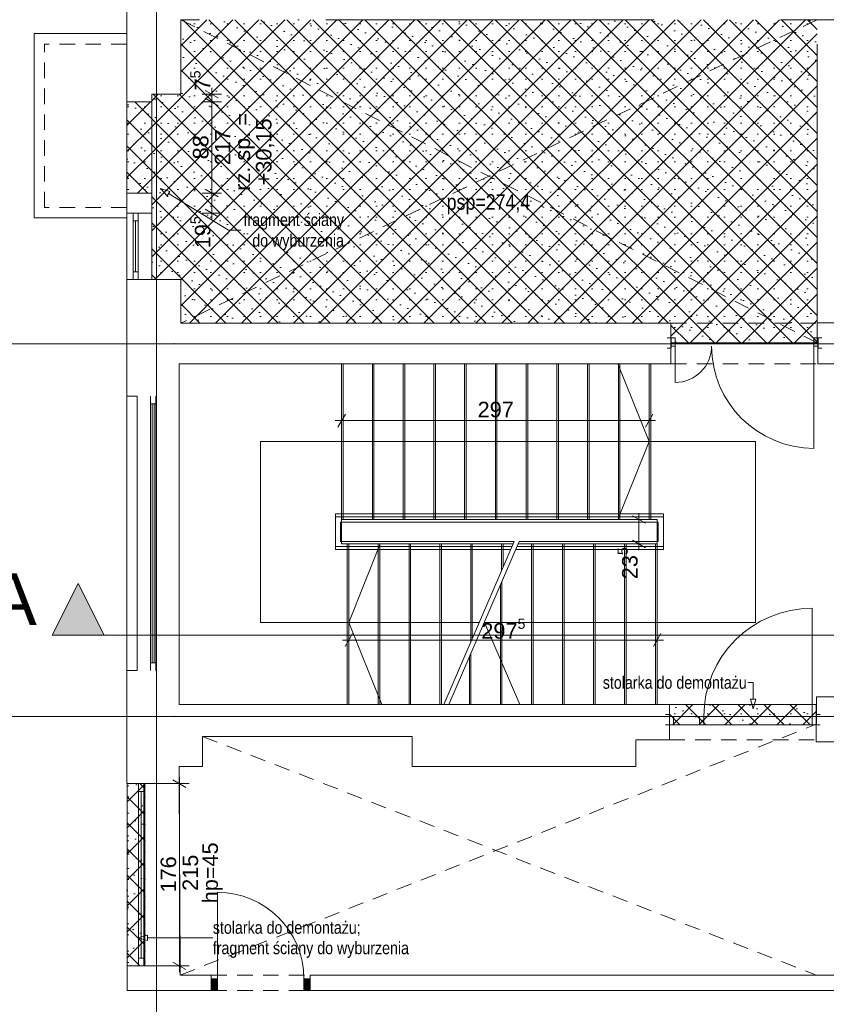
# Paper-space layout 'A-27 ROZBIÓRKI - PIĘTRO 9' of a CAD drawing. Header units: millimetres. Extents: x 0 to 540, y 0 to 297.
# Tile 1 of 6: x 61 to 139, y 50 to 145. Entities that reach past the tile are written whole.
import ezdxf
from ezdxf.xclip import XClip

# ---------------------------------------------------------------- set-up
doc = ezdxf.new("R2010")
doc.units = ezdxf.units.MM
doc.header["$MEASUREMENT"] = 0
doc.header["$XCLIPFRAME"] = 0
for name, pattern in [('ACAD_ISO03W100', [300, 120, -180]), ('DASHDOTX2', [1000, 500, -250, 0, -250]), ('GESTRICHELT2', [93.75, 62.5, -31.25]), ('Przer. długie kreski', [2.5, 1.5, -1])]:
    doc.linetypes.add(name, pattern=pattern)
for name, color, linetype, lineweight, true_color in [('A__balustrada_Nr_pióra__161', 7, 'Continuous', 5, 0x949494), ('A_opis_Nr_pióra__255', 7, 'Continuous', 15, 0x242424), ('A_opis_Nr_pióra__8', 7, 'Continuous', 13, 0x4c4c4c), ('A_osie_Nr_pióra__16', 7, 'Continuous', 5, 0x0f0f0f), ('A_pochwyt_Nr_pióra__161', 7, 'Continuous', 5, 0x949494), ('A_rozbiórki_Nr_pióra__10', 7, 'Continuous', 13, 0x4b4b4b), ('A_schody_Nr_pióra__10', 7, 'Continuous', 13, 0x4b4b4b), ('A_schody_Nr_pióra__4', 7, 'Continuous', 18, 0x4b4b4b), ('A_sufit_Nr_pióra__4', 7, 'Continuous', 18, 0x4b4b4b), ('A_ściany_Nr_pióra__10', 7, 'Continuous', 13, 0x4b4b4b), ('A_ściany_Nr_pióra__19', 7, 'Continuous', 5, 0x191919), ('Okna Archicada_Nr_pióra__19', 7, 'Continuous', 5, 0x191919)]:
    doc.layers.add(name, color=color, linetype=linetype, lineweight=lineweight, true_color=true_color)
for name, color, linetype in [('A_linie przekroju', 7, 'Continuous'), ('A_podrys', 7, 'Continuous'), ('A_rozbiórki', 7, 'Continuous'), ('Drzwi Archicad', 7, 'Continuous')]:
    doc.layers.add(name, color=color, linetype=linetype)
for name, color, linetype, lineweight in [('A_linie przekroju_Nr_pióra__1', 7, 'Continuous', 20), ('A_wymiary_Nr_pióra__1', 7, 'Continuous', 20), ('A_wymiary_Nr_pióra__2', 8, 'Continuous', 13), ('A_ściany_Nr_pióra__1', 7, 'Continuous', 20), ('Drzwi Archicad_Nr_pióra__1', 7, 'Continuous', 20)]:
    doc.layers.add(name, color=color, linetype=linetype, lineweight=lineweight)
doc.styles.add('STYL_AUTOMATYCZNY_1', font='arial.ttf')
doc.styles.add('STYL_AUTOMATYCZNY_2', font='ARIALN.TTF')
doc.styles.add('STYL_AUTOMATYCZNY_4', font='arial.ttf')
pattern_1 = [(45, (-1569.240847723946, -331.6938926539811), (-1.257235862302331, 1.257235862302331), []), (135, (-1569.240847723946, -331.6938926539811), (1.257235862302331, 1.257235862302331), []), (90, (-1570.498083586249, -330.4366567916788), (-1.600200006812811, 0), [0, -1.066800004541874, 0, -1.600200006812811]), (155, (-1569.240847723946, -329.1794209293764), (0.6762737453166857, 1.450273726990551), [0, -0.7823200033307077, 0, -1.351280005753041])]

# ---------------------------------------------------------------- blocks, each defined once
blk = doc.blocks.new('Rysunek_1_1', base_point=(-1569.240847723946, -331.6938926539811))
at = {"layer": 'A_linie przekroju', "linetype": 'Continuous', "lineweight": 0, "true_color": 0x000000}
blk.add_hatch(color=18, dxfattribs=at).paths.add_polyline_path([(63.98426124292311, 85.21364611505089), (68.98426124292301, 85.21364611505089), (66.48426124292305, 90.21364611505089)])
at = {"layer": 'A_rozbiórki', "linetype": 'Continuous', "lineweight": 0, "true_color": 0x4b4b4b}
h = blk.add_hatch(dxfattribs=at)
h.set_pattern_fill('facing_tile_0001', color=251, style=0, pattern_type=2)
h.set_pattern_definition(pattern_1)
h.paths.add_polyline_path([(76.38426162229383, 137.5001577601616), (73.58426135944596, 137.5001577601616), (73.58426135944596, 119.5801740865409), (76.38426162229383, 119.5801740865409), (76.38426162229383, 115.3801741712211), (123.7380913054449, 115.3801741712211), (123.7380913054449, 113.4601584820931), (137.8680917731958, 113.4601584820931), (137.8680917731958, 144.7001588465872), (76.38426162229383, 144.7001588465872)])
h = blk.add_hatch(dxfattribs=at)
h.set_pattern_fill('facing_tile_0001', color=251, style=0, pattern_type=2)
h.set_pattern_definition(pattern_1)
h.paths.add_polyline_path([(71.18426124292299, 127.9509414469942), (73.58426124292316, 127.9509414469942), (73.58426124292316, 136.7509414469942), (71.18426124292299, 136.7509414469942)])
h = blk.add_hatch(dxfattribs=at)
h.set_pattern_fill('facing_tile_0001', color=251, style=0, pattern_type=2)
h.set_pattern_definition(pattern_1)
h.paths.add_polyline_path([(137.781261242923, 78.52017403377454), (123.5846309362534, 78.52017403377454), (123.5846309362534, 76.56015868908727), (137.781261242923, 76.56015868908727)])
h = blk.add_hatch(dxfattribs=at)
h.set_pattern_fill('facing_tile_0001', color=251, style=0, pattern_type=2)
h.set_pattern_definition(pattern_1)
h.paths.add_polyline_path([(71.22426124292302, 70.88017403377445), (71.22426124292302, 53.28017403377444), (72.93126124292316, 53.28017403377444), (72.93126124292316, 70.88017403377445)])
at = {"layer": 'Drzwi Archicad', "linetype": 'Continuous', "lineweight": 0, "true_color": 0xfdfdfd}
for points in [[(79.34126124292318, 52.03017403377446), (79.34126124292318, 50.88017403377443), (79.94126124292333, 50.88017403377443), (79.94126124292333, 52.03017403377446)], [(88.89126124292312, 50.88017403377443), (88.89126124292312, 52.03017403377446), (88.29126124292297, 52.03017403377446), (88.29126124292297, 50.88017403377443)]]:
    blk.add_hatch(color=7, dxfattribs=at).paths.add_polyline_path(points)
at = {"layer": 'A__balustrada_Nr_pióra__161', "color": 252, "linetype": 'Continuous', "lineweight": 5, "true_color": 0x949494}
for p, q in [((91.33125965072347, 93.49017289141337), (91.33125965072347, 96.9601743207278)), ((91.33125965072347, 96.66017385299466), (123.0042607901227, 96.66017385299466)), ((91.83126167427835, 94.2901753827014), (91.83126167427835, 96.16017556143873)), ((91.83126167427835, 96.16017556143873), (122.5042624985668, 96.16017556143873)), ((122.5042624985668, 94.2901753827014), (122.5042624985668, 96.16017556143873)), ((123.0042607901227, 93.49017289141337), (123.0042607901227, 96.9601743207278)), ((91.83126167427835, 94.2901753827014), (108.5917548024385, 94.2901753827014)), ((109.0917530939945, 94.2901753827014), (122.5042624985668, 94.2901753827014)), ((91.33125965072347, 93.79017335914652), (108.3763699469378, 93.79017335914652)), ((108.8763719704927, 93.79017335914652), (123.0042607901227, 93.79017335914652))]:
    blk.add_line(p, q, dxfattribs=at)
at = {"layer": 'A_linie przekroju_Nr_pióra__1', "color": 7, "linetype": 'ACAD_ISO03W100', "lineweight": 20}
blk.add_line((68.98425930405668, 85.21364311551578), (299.9504876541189, 85.21364311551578), dxfattribs=at)
at = {"layer": 'A_linie przekroju_Nr_pióra__1', "color": 7, "linetype": 'Continuous', "lineweight": 20, "flags": 128}
blk.add_lwpolyline([(63.98426124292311, 85.21364611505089), (68.98426124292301, 85.21364611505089), (66.48426124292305, 90.21364611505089)], close=True, dxfattribs=at)
at = {"layer": 'A_opis_Nr_pióra__255', "color": 250, "linetype": 'Continuous', "lineweight": 15, "true_color": 0x242424}
for p, q in [((74.42425943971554, 128.3894684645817), (75.349922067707, 128.1134946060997)), ((74.42425943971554, 128.3894684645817), (75.08792081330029, 127.6876362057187)), ((75.349922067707, 128.1134946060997), (75.08792081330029, 127.6876362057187)), ((75.21892144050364, 127.9005654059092), (80.9921036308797, 124.348687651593)), ((80.9921036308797, 124.348687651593), (82.16752282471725, 124.348687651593)), ((131.6732502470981, 80.6456401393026), (131.1591002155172, 80.6456401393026)), ((131.6732502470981, 79.03973859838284), (131.6732502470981, 80.6456401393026)), ((131.4232511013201, 79.03973859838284), (131.923249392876, 79.03973859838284)), ((131.6732502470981, 78.10672766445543), (131.4232511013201, 79.03973859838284)), ((131.6732502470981, 78.10672766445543), (131.923249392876, 79.03973859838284)), ((72.2369945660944, 55.97839594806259), (73.17000550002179, 56.22839509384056)), ((73.17000550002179, 56.22839509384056), (73.17000550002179, 55.72839680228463)), ((72.2369945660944, 55.97839594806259), (73.17000550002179, 55.72839680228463)), ((73.17000550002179, 55.97839594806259), (77.24690833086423, 55.97839594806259)), ((77.24690833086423, 55.97839594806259), (79.48752586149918, 55.97839594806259))]:
    blk.add_line(p, q, dxfattribs=at)
at = {"layer": 'A_osie_Nr_pióra__16', "color": 250, "linetype": 'DASHDOTX2', "lineweight": 5, "true_color": 0x0f0f0f}
for p, q in [((74.05626195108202, 179.2009603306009), (74.05626195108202, 47.38094290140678)), ((75.7515954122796, 113.380941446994), (55.50051311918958, 113.3809398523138)), ((75.7515937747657, 113.3809389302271), (75.7515954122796, 113.380941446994)), ((299.9504853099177, 113.3809389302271), (75.7515937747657, 113.3809389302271)), ((75.7515954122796, 77.38094144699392), (55.50051311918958, 77.38093970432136)), ((299.9504853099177, 77.38094499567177), (75.7515937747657, 77.38094499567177)), ((75.7515937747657, 77.38094499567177), (75.7515954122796, 77.38094144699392))]:
    blk.add_line(p, q, dxfattribs=at)
for p in [(75.7515954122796, 113.380941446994), (75.7515954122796, 77.38094144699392)]:
    blk.add_point(p, dxfattribs=at)
at = {"layer": 'A_pochwyt_Nr_pióra__161', "color": 252, "linetype": 'Continuous', "lineweight": 5, "true_color": 0x949494}
for p, q in [((91.33125965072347, 96.9601743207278), (123.0042607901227, 96.9601743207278)), ((91.33125965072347, 93.49017289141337), (108.2471420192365, 93.49017289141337)), ((108.7471403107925, 93.49017289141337), (123.0042607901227, 93.49017289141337))]:
    blk.add_line(p, q, dxfattribs=at)
at = {"layer": 'A_rozbiórki_Nr_pióra__10', "color": 251, "linetype": 'ACAD_ISO03W100', "lineweight": 13, "true_color": 0x4b4b4b, "flags": 128}
for points in [[(76.38426162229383, 137.5001577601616), (73.58426135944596, 137.5001577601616), (73.58426135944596, 119.5801740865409), (76.38426162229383, 119.5801740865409), (76.38426162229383, 115.3801741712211), (123.7380913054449, 115.3801741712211), (123.7380913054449, 113.4601584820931), (137.8680917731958, 113.4601584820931), (137.8680917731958, 144.7001588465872), (76.38426162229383, 144.7001588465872)], [(71.18426124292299, 127.9509414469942), (73.58426124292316, 127.9509414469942), (73.58426124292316, 136.7509414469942), (71.18426124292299, 136.7509414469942)], [(137.781261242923, 78.52017403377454), (123.5846309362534, 78.52017403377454), (123.5846309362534, 76.56015868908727), (137.781261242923, 76.56015868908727)], [(71.22426124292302, 70.88017403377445), (72.93126124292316, 70.88017403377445), (72.93126124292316, 53.28017403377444), (71.22426124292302, 53.28017403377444)]]:
    blk.add_lwpolyline(points, close=True, dxfattribs=at)
at = {"layer": 'A_schody_Nr_pióra__10', "color": 251, "linetype": 'GESTRICHELT2', "lineweight": 13, "true_color": 0x4b4b4b}
for p, q in [((92.08126082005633, 111.4601732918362), (92.08126082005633, 96.41017470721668)), ((95.05126022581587, 111.4601732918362), (95.05126022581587, 96.41017470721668)), ((98.0212596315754, 111.4601732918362), (98.0212596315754, 96.41017470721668)), ((100.9912627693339, 111.4601732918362), (100.9912627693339, 96.41017470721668)), ((103.9612621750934, 111.4601732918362), (103.9612621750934, 96.41017470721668)), ((106.931261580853, 111.4601732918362), (106.931261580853, 96.41017470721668)), ((109.9012609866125, 111.4601732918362), (109.9012609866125, 96.41017470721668)), ((112.8712603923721, 111.4601732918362), (112.8712603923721, 96.41017470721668)), ((115.8412597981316, 111.4601732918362), (115.8412597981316, 96.41017470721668)), ((118.8112629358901, 111.4601732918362), (118.8112629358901, 96.41017470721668)), ((121.7812623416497, 111.4601732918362), (121.7812623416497, 96.40561793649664)), ((92.48126019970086, 94.04017250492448), (92.48126019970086, 78.52017343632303)), ((95.46126136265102, 94.04017250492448), (95.46126136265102, 78.52017343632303)), ((98.44126252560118, 94.04017250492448), (98.44126252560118, 78.52017343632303)), ((101.4212599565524, 94.04017250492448), (101.4212599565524, 78.52017343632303)), ((104.4012611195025, 94.04017250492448), (104.4012611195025, 84.56215285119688)), ((107.3812622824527, 94.04017250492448), (107.3812622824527, 91.48007720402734)), ((110.2650599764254, 94.04017250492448), (110.2650599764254, 78.52017343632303)), ((113.2623626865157, 94.04017250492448), (113.2623626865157, 78.52017343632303)), ((116.2596616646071, 94.04017250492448), (116.2596616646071, 78.52017343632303)), ((119.2569606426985, 94.04017250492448), (119.2569606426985, 78.52017343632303)), ((122.2542596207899, 94.04017250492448), (122.2542596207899, 78.52017343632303)), ((107.267760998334, 90.05586430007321), (107.267760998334, 78.52017343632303)), ((104.2704620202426, 83.09777990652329), (104.2704620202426, 78.52017343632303))]:
    blk.add_line(p, q, dxfattribs=at)
at = {"layer": 'A_schody_Nr_pióra__4', "color": 251, "linetype": 'Continuous', "lineweight": 18, "true_color": 0x4b4b4b}
for p, q in [((91.93126058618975, 111.4601732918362), (91.93126058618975, 94.04017250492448)), ((94.9012599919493, 111.4601732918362), (94.9012599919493, 96.41017470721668)), ((97.87125939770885, 111.4601732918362), (97.87125939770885, 96.41017470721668)), ((100.8412625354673, 111.4601732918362), (100.8412625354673, 96.41017470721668)), ((103.8112619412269, 111.4601732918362), (103.8112619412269, 96.41017470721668)), ((106.7812613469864, 111.4601732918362), (106.7812613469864, 96.41017470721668)), ((109.751260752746, 111.4601732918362), (109.751260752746, 96.41017470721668)), ((112.7212601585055, 111.4601732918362), (112.7212601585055, 96.41017470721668)), ((115.6912595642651, 111.4601732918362), (115.6912595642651, 96.41017470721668)), ((118.6224312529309, 111.4601732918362), (121.6312621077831, 103.9331531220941)), ((118.6612627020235, 111.4601732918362), (118.6612627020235, 96.41017470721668)), ((121.6312621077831, 111.4601732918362), (121.6312621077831, 96.41017470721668)), ((84.08126203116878, 103.9331531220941), (131.9042609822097, 103.9331531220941)), ((84.08126203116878, 103.9331531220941), (84.08126203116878, 86.4534739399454)), ((118.6240882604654, 96.41017470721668), (121.6312621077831, 103.9331531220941)), ((131.9042609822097, 103.9331531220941), (131.9042609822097, 86.4534739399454)), ((91.93126058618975, 96.41017470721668), (122.4042598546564, 96.41017470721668)), ((122.4042598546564, 96.41017470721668), (122.4042598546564, 78.52017343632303)), ((108.5917548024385, 94.2901753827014), (101.7985874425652, 78.52017343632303)), ((109.0917530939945, 94.2901753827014), (102.2985894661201, 78.52017343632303)), ((91.93126058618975, 94.04017250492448), (108.4840605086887, 94.04017250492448)), ((92.63126043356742, 94.04017250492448), (92.63126043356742, 78.52017343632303)), ((95.66390890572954, 94.04017250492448), (92.63126043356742, 86.4534739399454)), ((95.6112615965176, 94.04017250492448), (95.6112615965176, 78.52017343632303)), ((98.59126275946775, 94.04017250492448), (98.59126275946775, 78.52017343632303)), ((101.571260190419, 94.04017250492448), (101.571260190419, 78.52017343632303)), ((104.5512613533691, 94.04017250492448), (104.5512613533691, 84.91037074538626)), ((107.5312625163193, 94.04017250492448), (107.5312625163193, 91.82829509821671)), ((108.9840625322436, 94.04017250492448), (122.4042598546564, 94.04017250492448)), ((110.4150602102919, 94.04017250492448), (110.4150602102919, 78.52017343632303)), ((113.4123629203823, 94.04017250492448), (113.4123629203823, 78.52017343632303)), ((116.4096618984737, 94.04017250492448), (116.4096618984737, 78.52017343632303)), ((119.4069608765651, 94.04017250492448), (119.4069608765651, 78.52017343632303)), ((107.4177612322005, 90.4040821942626), (107.4177612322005, 78.52017343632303)), ((105.2159751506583, 86.4534739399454), (84.08126203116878, 86.4534739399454)), ((95.80249295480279, 78.52017343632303), (92.63126043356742, 86.4534739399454)), ((131.9042609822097, 86.4534739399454), (105.7159771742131, 86.4534739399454)), ((109.1334283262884, 78.52017343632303), (105.7159771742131, 86.4534739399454)), ((104.4204622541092, 83.44599780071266), (104.4204622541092, 78.52017343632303))]:
    blk.add_line(p, q, dxfattribs=at)
at = {"layer": 'A_sufit_Nr_pióra__4', "color": 251, "linetype": 'Przer. długie kreski', "lineweight": 18, "true_color": 0x4b4b4b}
for p, q in [((76.4080930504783, 144.7001586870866), (137.8680923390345, 113.460158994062)), ((137.8680923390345, 144.7001586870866), (76.4080930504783, 115.3801567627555)), ((76.34126041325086, 52.38017423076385), (137.7812599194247, 76.62017545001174)), ((78.50126303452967, 75.44017336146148), (137.7812599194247, 52.38017423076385))]:
    blk.add_line(p, q, dxfattribs=at)
at = {"layer": 'A_wymiary_Nr_pióra__1', "color": 7, "linetype": 'Continuous', "lineweight": 20}
for p, q in [((80.0092630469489, 137.1393154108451), (78.75925985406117, 137.8610019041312)), ((78.75925985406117, 137.1117844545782), (80.0092630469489, 136.3900979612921)), ((78.75925985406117, 128.3117869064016), (80.0092630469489, 127.5900966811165)), ((78.75925985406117, 126.3810185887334), (80.0092630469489, 125.6593320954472)), ((92.29210383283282, 106.58517502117), (91.57041733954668, 105.3351755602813)), ((121.27041886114, 105.3351755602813), (121.9921053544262, 106.58517502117)), ((121.2702546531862, 96.04933146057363), (120.0202551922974, 96.77101795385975)), ((120.0202551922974, 94.4010194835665), (121.2702546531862, 93.67932925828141)), ((92.99210368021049, 85.38483096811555), (92.27041718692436, 84.13482777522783)), ((122.0434166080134, 84.13482777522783), (122.7651068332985, 85.38483096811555)), ((76.89130854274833, 70.51933121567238), (75.64130908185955, 71.24101770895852)), ((75.64130908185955, 53.64101888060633), (76.89130854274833, 52.91932865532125))]:
    blk.add_line(p, q, dxfattribs=at)
at = {"layer": 'A_wymiary_Nr_pióra__2', "color": 8, "linetype": 'Continuous', "lineweight": 13}
for p, q in [((79.38426145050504, 137.5001586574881), (79.38426145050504, 138.1114078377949)), ((80.32176197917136, 137.5001586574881), (78.44676092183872, 137.5001586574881)), ((79.38426145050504, 136.7509412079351), (79.38426145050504, 137.5001586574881)), ((80.32176197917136, 136.7509412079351), (78.44676092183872, 136.7509412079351)), ((79.38426145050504, 127.9509399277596), (79.38426145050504, 136.7509412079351)), ((80.32176197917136, 127.9509399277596), (78.44676092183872, 127.9509399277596)), ((79.38426145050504, 126.0201753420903), (79.38426145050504, 127.9509399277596)), ((80.32176197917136, 126.0201753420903), (78.44676092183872, 126.0201753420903)), ((79.38426145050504, 125.4089224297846), (79.38426145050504, 126.0201753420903)), ((91.93126058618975, 105.0226728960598), (91.93126058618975, 106.8976739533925)), ((121.6312621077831, 105.0226728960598), (121.6312621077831, 106.8976739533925)), ((91.320011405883, 105.9601734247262), (91.93126058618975, 105.9601734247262)), ((91.93126058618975, 105.9601734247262), (121.6312621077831, 105.9601734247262)), ((121.6312621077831, 105.9601734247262), (122.2425112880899, 105.9601734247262)), ((121.5827535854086, 96.41017470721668), (119.707752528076, 96.41017470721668)), ((120.6452530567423, 96.41017470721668), (120.6452530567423, 97.02142388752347)), ((120.6452530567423, 94.04017250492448), (120.6452530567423, 96.41017470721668)), ((121.5827535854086, 94.04017250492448), (119.707752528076, 94.04017250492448)), ((120.6452530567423, 93.42892332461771), (120.6452530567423, 94.04017250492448)), ((92.63126043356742, 83.82232884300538), (92.63126043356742, 85.69732990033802)), ((122.4042598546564, 83.82232884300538), (122.4042598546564, 85.69732990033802)), ((92.02001125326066, 84.7598293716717), (92.63126043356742, 84.7598293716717)), ((92.63126043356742, 84.7598293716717), (122.4042598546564, 84.7598293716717)), ((122.4042598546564, 84.7598293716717), (123.0155127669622, 84.7598293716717)), ((76.26630694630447, 70.88017446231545), (76.26630694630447, 71.49142364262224)), ((77.20380747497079, 70.88017446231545), (75.32880641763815, 70.88017446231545)), ((76.26630694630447, 53.28017563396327), (76.26630694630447, 70.88017446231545)), ((77.20380747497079, 53.28017563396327), (75.32880641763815, 53.28017563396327)), ((76.26630694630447, 52.66892272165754), (76.26630694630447, 53.28017563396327))]:
    blk.add_line(p, q, dxfattribs=at)
at = {"layer": 'A_ściany_Nr_pióra__1', "color": 7, "linetype": 'Continuous', "lineweight": 20}
for p, q in [((72.4842618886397, 136.7509412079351), (71.18426110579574, 136.7509412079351)), ((72.4842618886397, 136.7509412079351), (73.5842611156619, 136.7509412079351)), ((72.4842618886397, 127.9509399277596), (71.18426110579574, 127.9509399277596)), ((72.4842618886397, 127.9509399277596), (73.5842611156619, 127.9509399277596)), ((71.18426110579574, 126.0201753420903), (73.5842611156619, 126.0201753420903)), ((123.7449207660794, 113.9601572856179), (123.3749229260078, 113.9601572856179)), ((123.7449207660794, 113.9601572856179), (123.7449207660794, 113.1601585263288)), ((137.9449230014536, 113.9601572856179), (138.3149208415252, 113.9601572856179)), ((137.9449230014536, 113.9601572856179), (137.9449230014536, 113.1601585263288)), ((123.7449207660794, 112.9601569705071), (123.3749229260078, 112.9601569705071)), ((123.7449207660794, 113.1601585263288), (123.7449207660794, 112.9601569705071)), ((137.9449230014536, 113.1601585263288), (137.9449230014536, 112.9601569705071)), ((137.9449230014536, 112.9601569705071), (138.3149208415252, 112.9601569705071)), ((71.18426110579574, 108.315057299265), (71.18426110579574, 81.81505827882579)), ((72.18426142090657, 108.315057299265), (72.18426142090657, 81.81505827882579)), ((76.23125974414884, 108.315057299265), (76.23125974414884, 81.81505827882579)), ((123.5914609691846, 77.56015775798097), (123.221463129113, 77.56015775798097)), ((123.5914609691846, 77.36015993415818), (123.5914609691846, 77.56015775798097)), ((123.5914609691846, 76.56015744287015), (123.5914609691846, 77.36015993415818)), ((137.7846299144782, 77.56015775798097), (138.1546314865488, 77.56015775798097)), ((137.7846299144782, 77.36015993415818), (137.7846299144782, 77.56015775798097)), ((137.7846299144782, 76.56015744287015), (137.7846299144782, 77.36015993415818)), ((123.5914609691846, 76.56015744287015), (123.221463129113, 76.56015744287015)), ((137.7846299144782, 76.56015744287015), (138.1546314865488, 76.56015744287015)), ((76.23125974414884, 70.88017446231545), (76.34126041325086, 53.28017563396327)), ((79.3412613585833, 52.38017423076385), (78.9712597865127, 52.38017423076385)), ((79.3412613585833, 52.03017244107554), (79.3412613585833, 52.38017423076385)), ((88.89126007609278, 52.38017423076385), (89.26126164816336, 52.38017423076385)), ((88.89126007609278, 52.03017244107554), (88.89126007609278, 52.38017423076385)), ((79.3412613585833, 50.88017562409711), (79.3412613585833, 52.03017244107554)), ((88.89126007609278, 50.88017562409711), (88.89126007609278, 52.03017244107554)), ((79.3412613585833, 50.88017562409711), (78.8712608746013, 50.88017562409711)), ((88.89126007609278, 50.88017562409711), (89.36126056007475, 50.88017562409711))]:
    blk.add_line(p, q, dxfattribs=at)
at = {"layer": 'A_ściany_Nr_pióra__1', "color": 7, "linetype": 'Continuous', "lineweight": 20, "flags": 128}
for points in [[(71.18426124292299, 146.200158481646), (71.18426124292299, 137.5001584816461)], [(76.38426124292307, 144.700158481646), (78.20809237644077, 144.700158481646)], [(76.38426124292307, 137.5001584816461), (76.38426124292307, 144.700158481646)], [(90.40809131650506, 144.700158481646), (122.1080919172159, 144.700158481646)], [(134.3080923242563, 144.700158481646), (156.8080922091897, 144.700158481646)], [(71.18426124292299, 137.5001584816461), (71.18426124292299, 136.7509415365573)], [(73.58426124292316, 137.5001584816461), (76.38426124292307, 137.5001584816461)], [(73.58426124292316, 136.7509415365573), (73.58426124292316, 137.5001584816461)], [(71.18426124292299, 127.9509415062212), (71.18426124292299, 126.0201740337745)], [(73.58426124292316, 126.0201740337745), (73.58426124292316, 127.9509415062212)], [(71.18426124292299, 119.5801740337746), (71.18426124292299, 111.4601740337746)], [(71.18426124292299, 119.5801740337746), (73.58426124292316, 119.5801740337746)], [(76.38426124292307, 119.5801740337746), (73.58426124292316, 119.5801740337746)], [(76.38426124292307, 115.3801740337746), (76.38426124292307, 119.5801740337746)], [(123.7380917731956, 115.3801740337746), (76.38426124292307, 115.3801740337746)], [(123.7380917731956, 111.4601740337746), (123.7380917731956, 115.3801740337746)], [(142.3380917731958, 115.410158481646), (137.8680917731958, 115.410158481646)], [(137.8680917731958, 115.410158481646), (137.8680917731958, 113.4601584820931)], [(137.8680917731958, 113.4601584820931), (137.9415092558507, 113.4601584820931)], [(137.9415092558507, 113.4601584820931), (137.9399999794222, 113.165611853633)], [(137.9399999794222, 113.165611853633), (137.9312612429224, 111.4601740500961)], [(71.18426124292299, 111.4601740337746), (71.18426124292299, 108.3150577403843)], [(76.23126124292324, 108.3150577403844), (76.23126124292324, 111.4601740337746)], [(76.23126124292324, 111.4601740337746), (76.38426124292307, 111.4601740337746)], [(76.38426124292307, 111.4601740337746), (123.7380917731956, 111.4601740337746)], [(137.9312612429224, 111.4601740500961), (141.9312612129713, 111.4601740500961)], [(71.18426124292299, 108.3150577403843), (72.18426124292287, 108.3150577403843)], [(71.18426124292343, 81.81505774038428), (71.18426124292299, 70.88017403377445)], [(72.18426124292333, 81.81505774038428), (71.18426124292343, 81.81505774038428)], [(76.23126124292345, 78.52017403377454), (76.23126124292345, 81.81505774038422)], [(137.7846309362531, 79.26015868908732), (137.781261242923, 74.92017403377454)], [(141.4425053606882, 79.2601740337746), (137.7846309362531, 79.26015868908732)], [(78.50126124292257, 78.52017403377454), (76.23126124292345, 78.52017403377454)], [(98.75126124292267, 78.52017403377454), (78.50126124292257, 78.52017403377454)], [(120.3512612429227, 78.52017403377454), (98.75126124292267, 78.52017403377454)], [(123.5846309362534, 78.52017403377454), (120.3512612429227, 78.52017403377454)], [(123.5846309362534, 75.12017403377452), (123.5846309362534, 78.52017403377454)], [(78.50126124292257, 75.44017403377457), (98.75126124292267, 75.44017403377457)], [(78.50126124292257, 72.52017403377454), (78.50126124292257, 75.44017403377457)], [(98.75126124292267, 75.44017403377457), (98.75126124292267, 72.52017403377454)], [(120.3512612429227, 72.52017403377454), (120.3512612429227, 75.12017403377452)], [(120.3512612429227, 75.12017403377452), (123.5846309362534, 75.12017403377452)], [(137.781261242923, 74.92017403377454), (142.4312612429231, 74.92017403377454)], [(76.23126124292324, 70.88017403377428), (76.23126124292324, 72.52017403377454)], [(76.23126124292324, 72.52017403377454), (78.50126124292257, 72.52017403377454)], [(98.75126124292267, 72.52017403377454), (120.3512612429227, 72.52017403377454)], [(71.18426124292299, 70.88017403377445), (76.23126124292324, 70.88017403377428)], [(72.93126124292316, 70.88017403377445), (71.22426124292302, 70.88017403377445)], [(71.22426124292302, 53.28017403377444), (72.93126124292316, 53.28017403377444)], [(76.34126124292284, 53.28017403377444), (71.22426124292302, 53.28017403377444)], [(71.22426124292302, 53.28017403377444), (71.22426124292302, 50.88017403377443)], [(76.34126124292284, 52.38017403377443), (76.34126124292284, 53.28017403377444)], [(79.34126124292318, 52.38017403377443), (76.34126124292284, 52.38017403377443)], [(140.3012612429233, 52.38017403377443), (88.89126124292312, 52.38017403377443)], [(71.22426124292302, 50.88017403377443), (76.34126124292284, 50.88017403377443)], [(76.34126124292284, 50.88017403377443), (79.34126124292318, 50.88017403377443)], [(88.89126124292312, 50.88017403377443), (140.3012612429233, 50.88017403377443)]]:
    blk.add_lwpolyline(points, dxfattribs=at)
at = {"layer": 'A_ściany_Nr_pióra__10', "color": 251, "linetype": 'Continuous', "lineweight": 13, "true_color": 0x4b4b4b}
for p, q in [((71.18426110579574, 143.3509403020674), (62.22426156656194, 143.3509403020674)), ((62.22426156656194, 125.5509399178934), (62.22426156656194, 143.3509403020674)), ((71.18426110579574, 125.5509399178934), (62.22426156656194, 125.5509399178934))]:
    blk.add_line(p, q, dxfattribs=at)
at = {"layer": 'A_ściany_Nr_pióra__10', "color": 251, "linetype": 'Przer. długie kreski', "lineweight": 13, "true_color": 0x4b4b4b}
for p, q in [((71.18426110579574, 142.3509399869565), (63.22426188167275, 142.3509399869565)), ((63.22426188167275, 126.5509402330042), (63.22426188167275, 142.3509399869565)), ((71.18426110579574, 126.5509402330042), (63.22426188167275, 126.5509402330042)), ((123.7380912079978, 115.3801754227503), (137.8680923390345, 115.3801754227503)), ((123.7380912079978, 111.4601732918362), (137.9312601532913, 111.4601732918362)), ((123.5846314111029, 78.52017343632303), (137.7812599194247, 78.52017343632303)), ((123.5846314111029, 75.12017311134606), (137.7812599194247, 75.12017311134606)), ((79.3412613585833, 52.38017423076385), (88.89126007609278, 52.38017423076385)), ((79.3412613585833, 50.88017562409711), (88.89126007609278, 50.88017562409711))]:
    blk.add_line(p, q, dxfattribs=at)
at = {"layer": 'A_ściany_Nr_pióra__19', "color": 250, "linetype": 'Continuous', "lineweight": 5, "true_color": 0x191919}
for p, q in [((71.18426110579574, 126.0201753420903), (71.18426110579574, 119.5801745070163)), ((73.5842611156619, 119.5801745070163), (73.5842611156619, 126.0201753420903)), ((71.2242606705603, 70.88017446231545), (71.2242606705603, 53.28017563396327)), ((72.93126206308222, 53.28017563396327), (72.93126206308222, 70.88017446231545))]:
    blk.add_line(p, q, dxfattribs=at)
at = {"layer": 'Drzwi Archicad_Nr_pióra__1', "color": 7, "linetype": 'Continuous', "lineweight": 20}
for p, q in [((123.7449207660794, 113.9601572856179), (123.3749229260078, 113.9601572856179)), ((123.7449207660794, 113.9601572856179), (123.3749229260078, 113.9601572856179)), ((123.7449207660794, 113.9601572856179), (124.1449238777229, 113.9601572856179)), ((123.7449207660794, 113.1601585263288), (123.7449207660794, 113.9601572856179)), ((123.7449207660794, 113.9601572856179), (123.7449207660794, 113.1601585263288)), ((123.7449207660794, 113.9601572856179), (123.7449207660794, 113.1601585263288)), ((124.1449238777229, 113.9601572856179), (124.1449238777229, 113.1601585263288)), ((137.5449236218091, 113.1601585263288), (137.5449236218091, 113.9601572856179)), ((137.5449236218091, 113.9601572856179), (137.9449230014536, 113.9601572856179)), ((137.9449230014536, 113.9601572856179), (137.9449230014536, 113.1601585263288)), ((137.9449230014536, 113.9601572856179), (137.9449230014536, 113.1601585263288)), ((137.9449230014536, 113.9601572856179), (137.9449230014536, 113.1601585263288)), ((137.9449230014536, 113.9601572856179), (138.3149208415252, 113.9601572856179)), ((137.9449230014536, 113.9601572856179), (138.3149208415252, 113.9601572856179)), ((123.7449207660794, 112.9601569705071), (123.3749229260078, 112.9601569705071)), ((123.7449207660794, 112.9601569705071), (123.3749229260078, 112.9601569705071)), ((124.1449238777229, 113.1601585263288), (123.7449207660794, 113.1601585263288)), ((123.7449207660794, 113.1601585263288), (123.7449207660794, 112.9601569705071)), ((123.7449207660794, 113.1601585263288), (123.7449207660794, 112.9601569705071)), ((124.1449238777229, 113.1601585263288), (124.1449238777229, 109.6401595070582)), ((137.9449230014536, 113.1601585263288), (137.5449236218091, 113.1601585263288)), ((137.5449236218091, 113.1601585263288), (137.5449236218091, 103.2801578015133)), ((137.9449230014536, 113.1601585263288), (137.9449230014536, 112.9601569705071)), ((137.9449230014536, 113.1601585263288), (137.9449230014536, 112.9601569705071)), ((137.9449230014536, 112.9601569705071), (138.3149208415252, 112.9601569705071)), ((137.9449230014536, 112.9601569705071), (138.3149208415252, 112.9601569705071)), ((137.3846305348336, 77.36015993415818), (137.3846305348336, 87.83332830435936)), ((123.5914609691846, 77.56015775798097), (123.221463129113, 77.56015775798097)), ((123.5914609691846, 77.56015775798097), (123.221463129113, 77.56015775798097)), ((123.5914609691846, 77.36015993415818), (123.5914609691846, 77.56015775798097)), ((123.5914609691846, 77.36015993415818), (123.5914609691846, 77.56015775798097)), ((123.9914603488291, 77.36015993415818), (123.5914609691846, 77.36015993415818)), ((123.5914609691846, 77.36015993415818), (123.5914609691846, 76.56015744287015)), ((123.5914609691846, 76.56015744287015), (123.5914609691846, 77.36015993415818)), ((123.5914609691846, 76.56015744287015), (123.5914609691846, 77.36015993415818)), ((123.9914603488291, 76.56015744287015), (123.9914603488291, 77.36015993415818)), ((126.5114627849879, 77.36015993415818), (123.9914603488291, 77.36015993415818)), ((123.9914603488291, 77.36015993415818), (123.9914603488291, 76.56015744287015)), ((126.9114621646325, 77.36015993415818), (126.5114627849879, 77.36015993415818)), ((126.5114627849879, 77.36015993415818), (126.5114627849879, 76.56015744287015)), ((126.5114627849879, 76.56015744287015), (126.5114627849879, 77.36015993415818)), ((126.9114621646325, 76.56015744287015), (126.9114621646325, 77.36015993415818)), ((137.7846299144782, 77.36015993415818), (137.3846305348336, 77.36015993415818)), ((137.3846305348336, 77.36015993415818), (137.3846305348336, 76.56015744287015)), ((137.7846299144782, 77.36015993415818), (137.7846299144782, 77.56015775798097)), ((137.7846299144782, 77.36015993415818), (137.7846299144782, 77.56015775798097)), ((137.7846299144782, 77.56015775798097), (138.1546314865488, 77.56015775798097)), ((137.7846299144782, 77.56015775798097), (138.1546314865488, 77.56015775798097)), ((137.7846299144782, 76.56015744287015), (137.7846299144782, 77.36015993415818)), ((137.7846299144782, 76.56015744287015), (137.7846299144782, 77.36015993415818)), ((137.7846299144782, 76.56015744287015), (137.7846299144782, 77.36015993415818)), ((123.5914609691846, 76.56015744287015), (123.221463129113, 76.56015744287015)), ((123.5914609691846, 76.56015744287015), (123.221463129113, 76.56015744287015)), ((123.5914609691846, 76.56015744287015), (123.9914603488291, 76.56015744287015)), ((123.9914603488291, 76.56015744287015), (126.5114627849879, 76.56015744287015)), ((126.5114627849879, 76.56015744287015), (126.9114621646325, 76.56015744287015)), ((137.3846305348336, 76.56015744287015), (137.7846299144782, 76.56015744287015)), ((137.7846299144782, 76.56015744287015), (138.1546314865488, 76.56015744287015)), ((137.7846299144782, 76.56015744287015), (138.1546314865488, 76.56015744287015)), ((79.94126229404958, 52.03017244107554), (79.94126229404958, 60.3801730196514)), ((79.3412613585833, 52.38017423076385), (78.9712597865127, 52.38017423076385)), ((79.3412613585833, 52.38017423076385), (78.9712597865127, 52.38017423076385)), ((79.3412613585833, 52.03017244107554), (79.3412613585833, 52.38017423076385)), ((79.3412613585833, 52.03017244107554), (79.3412613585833, 52.38017423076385)), ((88.89126007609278, 52.03017244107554), (88.89126007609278, 52.38017423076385)), ((88.89126007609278, 52.03017244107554), (88.89126007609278, 52.38017423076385)), ((88.89126007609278, 52.38017423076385), (89.26126164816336, 52.38017423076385)), ((88.89126007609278, 52.38017423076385), (89.26126164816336, 52.38017423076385)), ((79.3412613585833, 52.03017244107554), (79.94126229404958, 52.03017244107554)), ((79.3412613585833, 50.88017562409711), (79.3412613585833, 52.03017244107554)), ((79.3412613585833, 50.88017562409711), (79.3412613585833, 52.03017244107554)), ((79.3412613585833, 50.88017562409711), (79.3412613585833, 52.03017244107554)), ((79.94126229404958, 52.03017244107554), (79.94126229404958, 50.88017562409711)), ((88.29126287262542, 50.88017562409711), (88.29126287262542, 52.03017244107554)), ((88.29126287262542, 52.03017244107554), (88.89126007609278, 52.03017244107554)), ((88.89126007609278, 52.03017244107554), (88.89126007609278, 50.88017562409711)), ((88.89126007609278, 50.88017562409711), (88.89126007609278, 52.03017244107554)), ((88.89126007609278, 50.88017562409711), (88.89126007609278, 52.03017244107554)), ((79.3412613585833, 50.88017562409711), (78.8712608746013, 50.88017562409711)), ((79.3412613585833, 50.88017562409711), (78.8712608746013, 50.88017562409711)), ((79.94126229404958, 50.88017562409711), (79.3412613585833, 50.88017562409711)), ((88.89126007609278, 50.88017562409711), (88.29126287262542, 50.88017562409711)), ((88.89126007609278, 50.88017562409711), (89.36126056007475, 50.88017562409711)), ((88.89126007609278, 50.88017562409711), (89.36126056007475, 50.88017562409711))]:
    blk.add_line(p, q, dxfattribs=at)
for centre, radius, start, end in [((124.1449223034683, 113.160158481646), 3.519999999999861, 270, 0), ((137.5449223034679, 113.1601584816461), 9.879999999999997, 180, 270), ((137.3846309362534, 77.36015868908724), 10.47316946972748, 90, 180), ((79.94126124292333, 52.03017403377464), 8.349999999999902, 0, 90)]:
    blk.add_arc(centre, radius, start, end, dxfattribs=at)
at = {"layer": 'Okna Archicada_Nr_pióra__19', "color": 250, "linetype": 'Continuous', "lineweight": 5, "true_color": 0x191919}
for p, q in [((72.4842618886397, 136.7509412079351), (71.18426110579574, 136.7509412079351)), ((71.18426110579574, 136.7509412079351), (71.18426110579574, 127.9509399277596)), ((72.4842618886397, 136.7509412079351), (73.5842611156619, 136.7509412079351)), ((73.5842611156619, 136.7509412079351), (73.5842611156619, 127.9509399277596)), ((72.4842618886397, 127.9509399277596), (71.18426110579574, 127.9509399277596)), ((72.4842618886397, 127.9509399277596), (73.5842611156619, 127.9509399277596)), ((72.28426033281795, 126.0201753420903), (71.78426204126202, 126.0201753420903)), ((71.78426204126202, 126.0201753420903), (71.78426204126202, 119.5801745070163)), ((72.28426033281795, 119.5801745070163), (72.28426033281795, 126.0201753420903)), ((72.28426033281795, 125.2701741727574), (71.78426204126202, 125.2701741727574)), ((72.03426118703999, 120.3301756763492), (72.03426118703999, 125.2701741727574)), ((72.28426033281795, 120.3301756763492), (71.78426204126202, 120.3301756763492)), ((71.78426204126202, 119.5801745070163), (72.28426033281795, 119.5801745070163)), ((73.48426220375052, 81.81505827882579), (73.48426220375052, 108.315057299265)), ((73.48426220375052, 107.5650561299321), (73.98426049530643, 107.5650561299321)), ((73.63426243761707, 82.56505944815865), (73.63426243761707, 107.5650561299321)), ((73.83426026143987, 82.56505944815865), (73.83426026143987, 107.5650561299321)), ((73.98426049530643, 81.81505827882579), (73.98426049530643, 108.315057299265)), ((73.48426220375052, 82.56505944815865), (73.98426049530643, 82.56505944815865)), ((72.82426192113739, 70.88017446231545), (72.32425989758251, 70.88017446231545)), ((72.32425989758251, 70.88017446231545), (72.32425989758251, 53.28017563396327)), ((72.82426192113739, 53.28017563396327), (72.82426192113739, 70.88017446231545)), ((72.82426192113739, 70.13017329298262), (72.32425989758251, 70.13017329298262)), ((72.57426277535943, 54.03017307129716), (72.57426277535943, 70.13017329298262)), ((72.82426192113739, 54.03017307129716), (72.32425989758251, 54.03017307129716)), ((72.32425989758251, 53.28017563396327), (72.82426192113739, 53.28017563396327))]:
    blk.add_line(p, q, dxfattribs=at)
at = {"layer": 'A_linie przekroju_Nr_pióra__1', "color": 7, "linetype": 'Continuous', "lineweight": 20, "insert": (62.48426124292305, 86.21365301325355), "char_height": 5, "attachment_point": 9, "style": 'STYL_AUTOMATYCZNY_1'}
blk.add_mtext('\\A1;{\\pqr;\\pt0;\\fArial|b0|i0|c238|p0;\\W1.000000;A}', dxfattribs=at)
at = {"layer": 'A_opis_Nr_pióra__8', "color": 251, "linetype": 'Continuous', "lineweight": 13, "true_color": 0x4c4c4c, "char_height": 1.2, "style": 'STYL_AUTOMATYCZNY_2'}
for s, insert, width, attachment_point, line_spacing_factor in [('\\A1;{\\pqr;\\fArial Narrow|b0|i0|c238|p0;\\W1.000000;fragment ściany do wyburzenia}', (92.16113835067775, 124.1871106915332), 9.993614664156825, 6, 0.996967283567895), ('\\A1;{\\pql;\\fArial Narrow|b0|i0|c238|p0;\\W1.000000;stolarka do demontażu; fragment ściany do wyburzenia}', (79.48752696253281, 55.80647911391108), 19.50918625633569, 4, 0.9866748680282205)]:
    blk.add_mtext(s, dxfattribs=dict(at, insert=insert, width=width, attachment_point=attachment_point, line_spacing_factor=line_spacing_factor))
at = {"layer": 'A_opis_Nr_pióra__8', "color": 251, "linetype": 'Continuous', "lineweight": 13, "true_color": 0x4c4c4c, "insert": (117.1543007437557, 80.64205981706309), "char_height": 1.2, "attachment_point": 4, "style": 'STYL_AUTOMATYCZNY_2'}
blk.add_mtext('\\A1;{\\pql;\\fArial Narrow|b0|i0|c238|p0;\\W1.000000;stolarka do demontażu}', dxfattribs=at)
at = {"layer": 'A_sufit_Nr_pióra__4', "color": 251, "linetype": 'Continuous', "lineweight": 18, "true_color": 0x4b4b4b, "insert": (106.1111520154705, 126.8594374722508), "char_height": 1.5, "attachment_point": 5, "style": 'STYL_AUTOMATYCZNY_2'}
blk.add_mtext('\\A1;{\\pqc;\\fArial Narrow|b0|i0|c238|p0;\\W1.000000;psp=274,4}', dxfattribs=at)
at = {"layer": 'A_wymiary_Nr_pióra__1', "color": 7, "linetype": 'Continuous', "lineweight": 20, "char_height": 1.5, "rotation": 90}
for s, insert, attachment_point, style in [('\\A1;{\\pql;\\fArial|b0|i0|c238|p0;\\W1.000000;7\\fArial|b0|i0|c238|p0;\\W1.000000;\\A1{\\H.66x;\\S5^  ;}}', (79.683417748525, 137.8614084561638), 7, 'STYL_AUTOMATYCZNY_1'), ('\\A1;{\\pql;\\fArial|b0|i0|c238|p0;\\W1.000000;19\\fArial|b0|i0|c238|p0;\\W1.000000;\\A1{\\H.66x;\\S5^  ;}}', (79.69195569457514, 122.6156539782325), 7, 'STYL_AUTOMATYCZNY_1'), ('\\A1;{\\pql;\\fArial|b0|i0|c238|p0;\\W1.000000;23\\fArial|b0|i0|c238|p0;\\W1.000000;\\A1{\\H.66x;\\S5^  ;}}', (120.9539531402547, 90.63565397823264), 7, 'STYL_AUTOMATYCZNY_1'), ('\\A1;{\\pqc;\\fArial|b0|i0|c238|p0;\\W1.000000;hp=45}', (78.48344197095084, 62.26047479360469), 2, 'STYL_AUTOMATYCZNY_4'), ('\\A1;{\\pqc;\\fArial|b0|i0|c238|p0;\\W1.000000;215}', (76.56114715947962, 62.26747654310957), 2, 'STYL_AUTOMATYCZNY_4')]:
    blk.add_mtext(s, dxfattribs=dict(at, insert=insert, attachment_point=attachment_point, style=style))
at = {"layer": 'A_wymiary_Nr_pióra__1', "color": 7, "linetype": 'Continuous', "lineweight": 20, "insert": (81.5891342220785, 131.9255571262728), "char_height": 1.5, "width": 7.963220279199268, "attachment_point": 2, "rotation": 90, "line_spacing_factor": 0.8251829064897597, "style": 'STYL_AUTOMATYCZNY_4'}
blk.add_mtext('\\A1;{\\pqc;\\fArial|b0|i0|c238|p0;\\W1.000000;rz. sp. = +30,15}', dxfattribs=at)
at = {"layer": 'A_wymiary_Nr_pióra__1', "color": 7, "linetype": 'Continuous', "lineweight": 20, "char_height": 1.5, "attachment_point": 7, "rotation": 90, "style": 'STYL_AUTOMATYCZNY_4'}
for s, insert, width in [('\\A1;{\\pql;\\fArial|b0|i0|c238|p0;\\W1.000000;88}', (79.08426123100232, 131.2068539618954), 2.288175), ('\\A1;{\\pql;\\fArial|b0|i0|c238|p0;\\W1.000000;217}', (81.18426131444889, 130.6348139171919), 3.432255), ('\\A1;{\\pql;\\fArial|b0|i0|c238|p0;\\W1.000000;176}', (75.96630758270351, 60.36404650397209), 3.432255)]:
    blk.add_mtext(s, dxfattribs=dict(at, insert=insert, width=width))
at = {"layer": 'A_wymiary_Nr_pióra__1', "color": 7, "linetype": 'Continuous', "lineweight": 20, "insert": (105.0651337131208, 106.260174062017), "char_height": 1.5, "width": 3.432255, "attachment_point": 7, "style": 'STYL_AUTOMATYCZNY_4'}
blk.add_mtext('\\A1;{\\pql;\\fArial|b0|i0|c238|p0;\\W1.000000;297}', dxfattribs=at)
at = {"layer": 'A_wymiary_Nr_pióra__1', "color": 7, "linetype": 'Continuous', "lineweight": 20, "insert": (105.4240812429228, 84.45213498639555), "char_height": 1.5, "attachment_point": 7, "style": 'STYL_AUTOMATYCZNY_1'}
blk.add_mtext('\\A1;{\\pql;\\fArial|b0|i0|c238|p0;\\W1.000000;297\\fArial|b0|i0|c238|p0;\\W1.000000;\\A1{\\H.66x;\\S5^  ;}}', dxfattribs=at)

psp = doc.layouts.new('A-27 ROZBIÓRKI - PIĘTRO 9')

# ---------------------------------------------------------------- block references
at = {"layer": 'A_podrys', "color": 37, "linetype": 'Continuous', "lineweight": 5, "true_color": 0x656532}
ref = psp.add_blockref('Rysunek_1_1', (-1569.240847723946, -331.6938926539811), dxfattribs=at)
XClip(ref).set_block_clipping_path([(49.50051496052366, 47.38094144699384), (299.950486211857, 223.0899983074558)])

doc.saveas('drawing.dxf')
